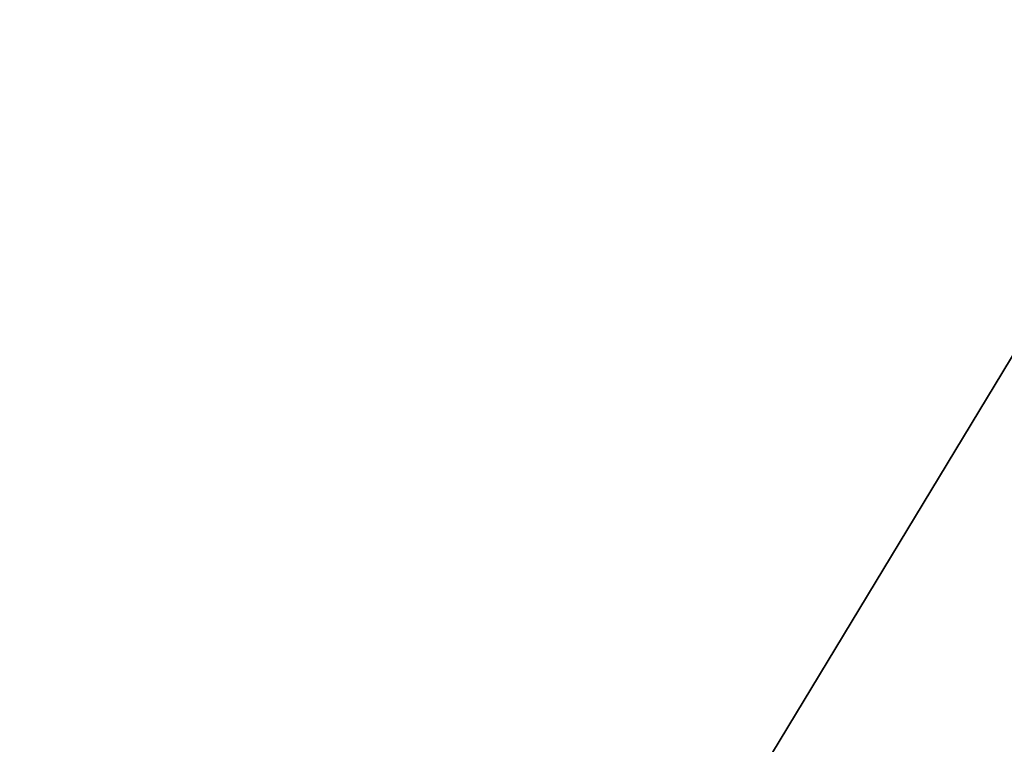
# Model space of a CAD drawing. Extents: x 5 to 504, y 5 to 504.
# Tile 181 of 256: x 244.1077 to 244.1664, y 237.395 to 237.4382. Entities that reach past the tile are written whole.
import ezdxf

# ---------------------------------------------------------------- set-up
doc = ezdxf.new("R2010")
doc.units = 0
doc.layers.get('0').update_dxf_attribs({"color": 13, "linetype": 'CONTINUOUS'})

# ---------------------------------------------------------------- blocks, each defined once
blk = doc.blocks.new('GROUP_11')
for p, q in [((22.901927, 57.791728, 82.8), (25.769411, 53.046891, 81)), ((25.769411, 53.046891, 81), (22.901927, 57.791728, 77.1)), ((22.901927, 57.791728, 82.8), (28.234495, 48.967907, 83)), ((22.901927, 57.791728, 87.2), (28.234495, 48.967907, 87)), ((22.901927, 57.791728, 77.1), (28.234495, 48.967907, 77)), ((22.901927, 57.791728, 74.9), (28.234495, 48.967907, 75)), ((24.30639, 55.467758, 95.5), (24.096712, 55.814713, 94))]:
    blk.add_line(p, q)
blk = doc.blocks.new('GROUP_30')
at = {"extrusion": (0, -9.4369e-16, -1), "xscale": 0.3399999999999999, "yscale": 0.3399999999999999, "zscale": 0.4000000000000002, "rotation": 180}
blk.add_blockref('GROUP_11', (-86.33207, 110.80878, -38.8), dxfattribs=at)
blk = doc.blocks.new('GROUP_2')
at = {"xscale": 2.5, "yscale": 2.5, "zscale": 2.5}
blk.add_blockref('GROUP_30', (3.254959, 3.008937, 100.352983), dxfattribs=at)

msp = doc.modelspace()

# ---------------------------------------------------------------- block references
msp.add_blockref('GROUP_2', (4.53896, 4.729547))

doc.saveas('drawing.dxf')
